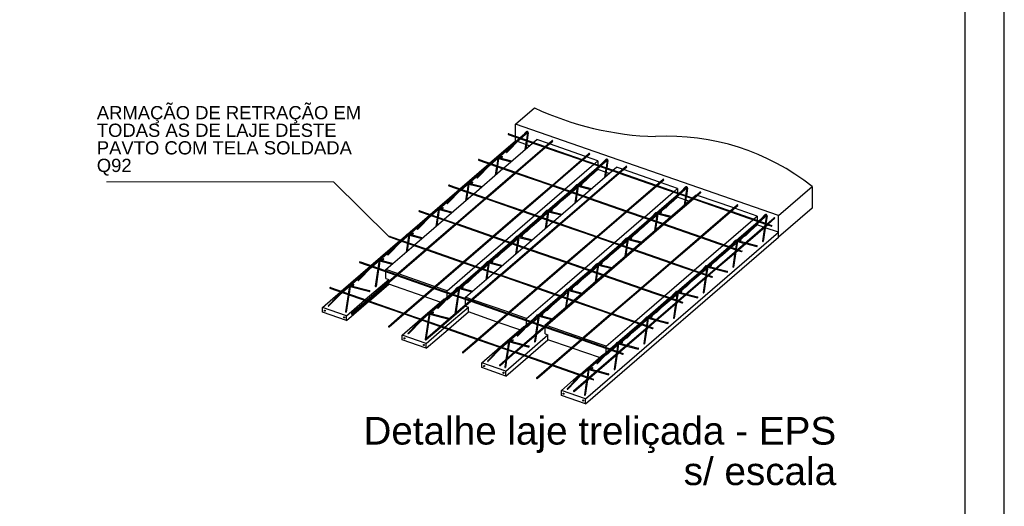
# Model space of a CAD drawing. Header units: millimetres. Extents: x 0 to 84.1, y 0 to 59.4.
# Tile 7 of 8: x 59 to 84.1, y 31.9 to 44.3. Entities that reach past the tile are written whole.
import ezdxf

# ---------------------------------------------------------------- set-up
doc = ezdxf.new("R2010")
doc.units = ezdxf.units.MM
doc.header["$MEASUREMENT"] = 0
doc.linetypes.add('NULL', pattern=[0])
doc.layers.add('CONTRAVENTAMENTOS', color=4, linetype='Continuous', lineweight=9)
doc.layers.add('DT-Título', color=3, linetype='Continuous', lineweight=20)
for name, color, linetype in [('Malha POP', 251, 'Continuous'), ('SEDUC_MARF', 1, 'Continuous'), ('SEDUC_MARGG', 7, 'Continuous'), ('Treliça', 251, 'Continuous'), ('Vinco sapata', 253, 'Continuous')]:
    doc.layers.add(name, color=color, linetype=linetype)
doc.layers.add('Vinco ConcUsi', color=7, linetype='Continuous', true_color=0x8c8c8c)
doc.styles.add('Arial', font='txt')

msp = doc.modelspace()

# ---------------------------------------------------------------- linework, layer by layer
at = {"layer": 'CONTRAVENTAMENTOS'}
for p, q in [((66.984, 40.152), (61.2, 40.152)), ((68.41, 38.749), (66.984, 40.152))]:
    msp.add_line(p, q, dxfattribs=at)
at = {"layer": 'Malha POP'}
for p, q in [((71.442, 41.354), (72.366, 41.033)), ((71.459, 41.369), (72.384, 41.048)), ((72.085, 41.152), (72.174, 41.229)), ((72.473, 41.125), (72.174, 41.229)), ((72.384, 41.048), (72.555, 41.196)), ((71.328, 40.499), (72.067, 41.137)), ((71.626, 40.395), (72.366, 41.033)), ((71.649, 40.387), (72.389, 41.025)), ((72.389, 41.025), (73.311, 40.705)), ((72.407, 41.04), (72.579, 41.188)), ((72.407, 41.04), (73.328, 40.72)), ((73.417, 40.796), (72.496, 41.117)), ((70.684, 40.701), (71.608, 40.38)), ((70.702, 40.717), (71.626, 40.395)), ((72.57, 40.067), (73.311, 40.705)), ((72.593, 40.059), (73.334, 40.696)), ((73.328, 40.72), (73.5, 40.868)), ((73.334, 40.696), (74.255, 40.376)), ((73.351, 40.712), (73.523, 40.86)), ((73.351, 40.712), (74.273, 40.391)), ((73.733, 40.687), (73.44, 40.788)), ((70.57, 39.846), (71.31, 40.484)), ((72.886, 39.957), (73.626, 40.595)), ((73.56, 40.313), (73.733, 40.462)), ((73.644, 40.61), (73.733, 40.687)), ((73.733, 40.687), (73.733, 40.579)), ((73.733, 40.558), (73.733, 40.529)), ((73.733, 40.489), (73.733, 40.462)), ((74.116, 40.446), (74.205, 40.523)), ((74.362, 40.468), (74.205, 40.523)), ((74.273, 40.391), (74.445, 40.539)), ((74.296, 40.383), (74.468, 40.531)), ((75.306, 40.14), (74.385, 40.46)), ((70.868, 39.743), (71.608, 40.38)), ((70.891, 39.735), (71.631, 40.372)), ((71.631, 40.372), (72.553, 40.052)), ((71.649, 40.387), (72.57, 40.067)), ((73.303, 40.091), (73.429, 40.2)), ((73.358, 39.793), (74.098, 40.431)), ((73.515, 39.739), (74.255, 40.376)), ((73.538, 39.731), (74.278, 40.368)), ((74.278, 40.368), (75.2, 40.048)), ((74.296, 40.383), (75.217, 40.063)), ((75.217, 40.063), (75.389, 40.211)), ((75.24, 40.055), (75.412, 40.203)), ((69.927, 40.048), (70.85, 39.727)), ((69.944, 40.064), (70.868, 39.743)), ((71.812, 39.414), (72.553, 40.052)), ((71.835, 39.406), (72.576, 40.044)), ((72.129, 39.304), (72.869, 39.942)), ((72.576, 40.044), (73.497, 39.723)), ((72.593, 40.059), (73.515, 39.739)), ((73.072, 39.893), (73.204, 40.006)), ((73.227, 40.026), (73.239, 40.036)), ((73.261, 40.056), (73.267, 40.061)), ((74.459, 39.41), (75.2, 40.048)), ((74.483, 39.402), (75.223, 40.04)), ((75.223, 40.04), (76.144, 39.72)), ((75.24, 40.055), (76.162, 39.735)), ((75.764, 39.981), (75.329, 40.132)), ((75.675, 39.904), (75.764, 39.981)), ((75.764, 39.981), (75.764, 39.873)), ((69.813, 39.193), (70.552, 39.831)), ((70.11, 39.09), (70.85, 39.727)), ((70.133, 39.082), (70.873, 39.719)), ((70.873, 39.719), (71.795, 39.399)), ((70.891, 39.735), (71.812, 39.414)), ((72.601, 39.14), (73.341, 39.778)), ((72.757, 39.086), (73.497, 39.723)), ((72.78, 39.078), (73.52, 39.715)), ((72.802, 39.66), (73.055, 39.877)), ((73.52, 39.715), (74.442, 39.395)), ((73.538, 39.731), (74.459, 39.41)), ((74.917, 39.251), (75.657, 39.889)), ((75.389, 39.087), (76.129, 39.725)), ((75.404, 39.082), (76.144, 39.72)), ((75.427, 39.074), (76.167, 39.711)), ((75.591, 39.607), (75.764, 39.756)), ((75.764, 39.852), (75.764, 39.823)), ((75.764, 39.784), (75.764, 39.756)), ((76.147, 39.74), (76.236, 39.817)), ((76.162, 39.735), (76.334, 39.883)), ((76.167, 39.711), (77.089, 39.391)), ((76.185, 39.727), (76.357, 39.875)), ((76.185, 39.727), (77.107, 39.406)), ((76.251, 39.811), (76.236, 39.817)), ((77.196, 39.483), (76.274, 39.803)), ((72.545, 39.439), (72.672, 39.547)), ((75.334, 39.386), (75.46, 39.494)), ((77.107, 39.406), (77.278, 39.554)), ((77.13, 39.398), (77.301, 39.546)), ((77.794, 39.275), (77.219, 39.475)), ((69.169, 39.396), (70.092, 39.075)), ((69.187, 39.411), (70.11, 39.09)), ((71.055, 38.762), (71.795, 39.399)), ((71.078, 38.754), (71.818, 39.391)), ((71.371, 38.652), (72.111, 39.289)), ((71.818, 39.391), (72.739, 39.071)), ((71.835, 39.406), (72.757, 39.086)), ((72.045, 39.007), (72.297, 39.224)), ((72.315, 39.24), (72.447, 39.354)), ((72.47, 39.373), (72.482, 39.384)), ((72.504, 39.403), (72.51, 39.408)), ((73.702, 38.758), (74.442, 39.395)), ((73.725, 38.75), (74.465, 39.387)), ((74.16, 38.599), (74.899, 39.236)), ((74.465, 39.387), (75.386, 39.067)), ((74.483, 39.402), (75.404, 39.082)), ((75.103, 39.187), (75.235, 39.301)), ((75.258, 39.32), (75.27, 39.331)), ((75.292, 39.35), (75.298, 39.355)), ((76.349, 38.754), (77.089, 39.391)), ((76.372, 38.746), (77.112, 39.383)), ((77.112, 39.383), (78.033, 39.063)), ((77.13, 39.398), (78.051, 39.078)), ((77.705, 39.198), (77.794, 39.275)), ((77.794, 39.275), (77.794, 39.167)), ((78.051, 39.078), (78.223, 39.226)), ((78.074, 39.07), (78.246, 39.218)), ((69.055, 38.54), (69.795, 39.178)), ((69.352, 38.437), (70.092, 39.075)), ((69.375, 38.429), (70.115, 39.067)), ((70.115, 39.067), (71.037, 38.746)), ((70.133, 39.082), (71.055, 38.762)), ((71.844, 38.487), (72.583, 39.125)), ((71.999, 38.433), (72.739, 39.071)), ((72.022, 38.425), (72.762, 39.063)), ((72.762, 39.063), (73.684, 38.742)), ((72.78, 39.078), (73.702, 38.758)), ((74.632, 38.434), (75.372, 39.072)), ((74.646, 38.429), (75.386, 39.067)), ((74.669, 38.421), (75.409, 39.059)), ((74.833, 38.954), (75.085, 39.171)), ((75.409, 39.059), (76.331, 38.738)), ((75.427, 39.074), (76.349, 38.754)), ((76.948, 38.545), (77.688, 39.183)), ((77.293, 38.425), (78.033, 39.063)), ((77.316, 38.417), (78.056, 39.055)), ((77.622, 38.901), (77.794, 39.05)), ((77.794, 39.146), (77.794, 39.117)), ((77.794, 39.078), (77.794, 39.05)), ((78.056, 39.055), (78.148, 39.023)), ((78.074, 39.07), (78.166, 39.038)), ((68.412, 38.743), (68.696, 38.644)), ((68.429, 38.758), (69.352, 38.437)), ((70.297, 38.109), (71.037, 38.746)), ((70.32, 38.101), (71.06, 38.738)), ((71.06, 38.738), (71.981, 38.418)), ((71.078, 38.754), (71.999, 38.433)), ((71.557, 38.587), (71.689, 38.701)), ((71.712, 38.721), (71.724, 38.731)), ((71.746, 38.75), (71.752, 38.755)), ((71.788, 38.786), (71.914, 38.894)), ((72.944, 38.105), (73.684, 38.742)), ((72.967, 38.097), (73.707, 38.734)), ((73.707, 38.734), (74.628, 38.414)), ((73.725, 38.75), (74.646, 38.429)), ((74.535, 38.697), (74.54, 38.702)), ((74.576, 38.733), (74.702, 38.841)), ((75.591, 38.101), (76.331, 38.738)), ((75.614, 38.093), (76.354, 38.73)), ((76.354, 38.73), (77.275, 38.41)), ((76.372, 38.746), (77.293, 38.425)), ((77.365, 38.68), (77.491, 38.788)), ((68.326, 37.912), (69.038, 38.525)), ((68.721, 38.635), (69.334, 38.422)), ((70.614, 37.999), (71.354, 38.636)), ((71.086, 37.835), (71.826, 38.472)), ((71.287, 38.354), (71.54, 38.572)), ((73.402, 37.946), (74.142, 38.583)), ((74.076, 38.301), (74.328, 38.519)), ((74.346, 38.534), (74.478, 38.648)), ((74.501, 38.667), (74.512, 38.678)), ((76.19, 37.893), (76.93, 38.53)), ((76.864, 38.248), (77.116, 38.466)), ((77.134, 38.481), (77.266, 38.595)), ((77.289, 38.614), (77.301, 38.625)), ((77.323, 38.644), (77.329, 38.649)), ((68.594, 37.785), (69.334, 38.422)), ((68.617, 37.777), (69.357, 38.414)), ((69.357, 38.414), (70.279, 38.094)), ((69.375, 38.429), (70.297, 38.109)), ((71.03, 38.133), (71.157, 38.242)), ((71.241, 37.781), (71.981, 38.418)), ((71.264, 37.773), (72.004, 38.41)), ((72.004, 38.41), (72.926, 38.09)), ((72.022, 38.425), (72.944, 38.105)), ((73.819, 38.08), (73.945, 38.188)), ((73.874, 37.781), (74.614, 38.419)), ((73.888, 37.777), (74.628, 38.414)), ((73.911, 37.769), (74.651, 38.406)), ((74.651, 38.406), (75.573, 38.086)), ((74.669, 38.421), (75.591, 38.101)), ((76.535, 37.773), (77.275, 38.41)), ((76.558, 37.765), (77.298, 38.402)), ((77.298, 38.402), (77.391, 38.37)), ((77.316, 38.417), (77.408, 38.385)), ((67.654, 38.09), (68.576, 37.769)), ((67.672, 38.105), (68.594, 37.785)), ((69.539, 37.456), (70.279, 38.094)), ((69.562, 37.448), (70.302, 38.086)), ((69.884, 37.37), (70.596, 37.983)), ((70.302, 38.086), (71.223, 37.765)), ((70.32, 38.101), (71.241, 37.781)), ((70.8, 37.934), (70.932, 38.048)), ((70.955, 38.068), (70.967, 38.078)), ((70.989, 38.097), (70.995, 38.102)), ((72.186, 37.452), (72.926, 38.09)), ((72.209, 37.444), (72.949, 38.082)), ((72.645, 37.293), (73.384, 37.93)), ((72.949, 38.082), (73.87, 37.761)), ((72.967, 38.097), (73.888, 37.777)), ((73.588, 37.881), (73.72, 37.995)), ((73.743, 38.015), (73.755, 38.025)), ((73.777, 38.044), (73.783, 38.049)), ((74.833, 37.448), (75.573, 38.086)), ((74.856, 37.44), (75.596, 38.078)), ((75.596, 38.078), (76.518, 37.757)), ((75.614, 38.093), (76.535, 37.773)), ((76.376, 37.828), (76.508, 37.942)), ((76.531, 37.962), (76.543, 37.972)), ((76.566, 37.991), (76.571, 37.996)), ((76.607, 38.027), (76.733, 38.135)), ((67.836, 37.132), (68.576, 37.769)), ((67.859, 37.124), (68.599, 37.761)), ((68.326, 37.878), (68.326, 37.912)), ((68.622, 37.809), (68.326, 37.912)), ((68.326, 37.687), (68.326, 37.856)), ((68.326, 37.687), (68.397, 37.662)), ((68.599, 37.761), (69.521, 37.441)), ((68.617, 37.777), (69.539, 37.456)), ((69.567, 37.48), (68.645, 37.801)), ((70.357, 37.206), (71.068, 37.819)), ((70.483, 37.128), (71.223, 37.765)), ((70.506, 37.12), (71.246, 37.757)), ((70.53, 37.702), (70.782, 37.919)), ((71.246, 37.757), (72.168, 37.437)), ((71.264, 37.773), (72.186, 37.452)), ((73.117, 37.129), (73.857, 37.766)), ((73.13, 37.124), (73.87, 37.761)), ((73.153, 37.116), (73.894, 37.753)), ((73.318, 37.648), (73.57, 37.866)), ((73.894, 37.753), (74.815, 37.433)), ((73.911, 37.769), (74.833, 37.448)), ((75.433, 37.24), (76.173, 37.877)), ((75.777, 37.12), (76.518, 37.757)), ((75.8, 37.112), (76.541, 37.749)), ((76.107, 37.595), (76.359, 37.813)), ((76.541, 37.749), (76.633, 37.717)), ((76.558, 37.765), (76.651, 37.733)), ((66.897, 37.437), (67.818, 37.117)), ((66.914, 37.452), (67.836, 37.132)), ((68.397, 37.615), (68.397, 37.662)), ((68.397, 37.537), (68.397, 37.587)), ((69.277, 37.231), (68.397, 37.537)), ((68.781, 36.804), (69.521, 37.441)), ((68.804, 36.796), (69.544, 37.433)), ((69.544, 37.433), (70.466, 37.113)), ((69.562, 37.448), (70.483, 37.128)), ((69.884, 37.37), (69.59, 37.472)), ((70.231, 37.444), (70.237, 37.449)), ((70.273, 37.48), (70.399, 37.589)), ((71.428, 36.8), (72.168, 37.437)), ((71.451, 36.792), (72.191, 37.429)), ((72.191, 37.429), (73.113, 37.109)), ((72.209, 37.444), (73.13, 37.124)), ((73.061, 37.427), (73.187, 37.536)), ((74.075, 36.796), (74.815, 37.433)), ((74.856, 37.44), (75.777, 37.12)), ((75.85, 37.374), (75.976, 37.483)), ((69.71, 37.081), (69.3, 37.223)), ((69.884, 37.336), (69.884, 37.37)), ((69.884, 37.212), (69.884, 37.315)), ((69.884, 37.145), (70.025, 37.266)), ((70.042, 37.281), (70.174, 37.395)), ((70.197, 37.415), (70.209, 37.425)), ((70.357, 37.172), (70.357, 37.206)), ((70.511, 37.152), (70.357, 37.206)), ((71.915, 36.664), (72.627, 37.278)), ((72.561, 36.996), (72.813, 37.213)), ((72.831, 37.228), (72.963, 37.342)), ((72.986, 37.362), (72.997, 37.372)), ((73.02, 37.391), (73.025, 37.396)), ((74.098, 36.788), (74.838, 37.425)), ((74.675, 36.587), (75.415, 37.224)), ((74.838, 37.425), (75.76, 37.105)), ((75.619, 37.175), (75.751, 37.289)), ((75.774, 37.309), (75.786, 37.319)), ((75.808, 37.338), (75.814, 37.343)), ((67.442, 36.793), (67.818, 37.117)), ((67.465, 36.785), (67.842, 37.109)), ((67.842, 37.109), (68.763, 36.788)), ((67.859, 37.124), (68.781, 36.804)), ((69.725, 36.475), (70.466, 37.113)), ((69.748, 36.467), (70.489, 37.105)), ((69.813, 37.17), (69.829, 37.164)), ((69.854, 37.156), (69.855, 37.155)), ((69.871, 37.15), (69.884, 37.145)), ((69.884, 37.145), (69.884, 37.163)), ((70.357, 37.019), (70.357, 37.151)), ((70.357, 36.981), (70.357, 36.991)), ((70.357, 36.981), (70.427, 36.956)), ((70.427, 36.831), (70.427, 36.956)), ((70.489, 37.105), (71.41, 36.784)), ((70.506, 37.12), (71.428, 36.8)), ((71.456, 36.824), (70.534, 37.144)), ((72.372, 36.471), (73.113, 37.109)), ((72.387, 36.5), (73.099, 37.113)), ((72.395, 36.463), (73.136, 37.101)), ((73.136, 37.101), (74.057, 36.78)), ((73.153, 37.116), (74.075, 36.796)), ((75.019, 36.467), (75.76, 37.105)), ((75.042, 36.459), (75.783, 37.097)), ((75.349, 36.943), (75.601, 37.16)), ((75.783, 37.097), (75.876, 37.064)), ((75.8, 37.112), (75.893, 37.08)), ((68.387, 36.464), (68.763, 36.788)), ((68.41, 36.456), (68.786, 36.78)), ((68.786, 36.78), (69.708, 36.46)), ((68.804, 36.796), (69.725, 36.475)), ((71.166, 36.574), (70.427, 36.831)), ((70.67, 36.147), (71.41, 36.784)), ((70.693, 36.139), (71.433, 36.776)), ((71.433, 36.776), (72.355, 36.456)), ((71.451, 36.792), (72.372, 36.471)), ((71.915, 36.664), (71.479, 36.816)), ((72.073, 36.575), (72.205, 36.689)), ((72.228, 36.709), (72.24, 36.719)), ((72.262, 36.738), (72.268, 36.743)), ((72.304, 36.774), (72.43, 36.883)), ((73.317, 36.143), (74.057, 36.78)), ((73.34, 36.135), (74.08, 36.772)), ((74.08, 36.772), (75.002, 36.452)), ((74.098, 36.788), (75.019, 36.467)), ((75.051, 36.685), (75.056, 36.69)), ((75.092, 36.721), (75.218, 36.83)), ((69.331, 36.136), (69.708, 36.46)), ((69.354, 36.128), (69.731, 36.452)), ((69.731, 36.452), (70.652, 36.132)), ((69.748, 36.467), (70.67, 36.147)), ((71.741, 36.375), (71.189, 36.566)), ((71.614, 35.819), (72.355, 36.456)), ((71.637, 35.811), (72.378, 36.448)), ((71.844, 36.464), (71.86, 36.458)), ((71.885, 36.45), (71.885, 36.449)), ((71.902, 36.444), (71.915, 36.439)), ((71.915, 36.63), (71.915, 36.664)), ((71.915, 36.506), (71.915, 36.609)), ((71.915, 36.439), (72.055, 36.56)), ((71.915, 36.439), (71.915, 36.457)), ((72.378, 36.448), (73.299, 36.128)), ((72.387, 36.484), (72.387, 36.5)), ((72.4, 36.495), (72.387, 36.5)), ((72.387, 36.275), (72.387, 36.445)), ((72.395, 36.463), (73.317, 36.143)), ((73.345, 36.167), (72.423, 36.487)), ((73.946, 35.958), (74.658, 36.572)), ((74.261, 35.815), (75.002, 36.452)), ((74.285, 35.807), (75.025, 36.444)), ((74.592, 36.29), (74.844, 36.507)), ((74.861, 36.522), (74.993, 36.636)), ((75.016, 36.656), (75.028, 36.666)), ((75.025, 36.444), (75.118, 36.412)), ((75.042, 36.459), (75.136, 36.427)), ((72.387, 36.275), (72.458, 36.25)), ((72.458, 36.125), (72.458, 36.25)), ((74.335, 36.068), (74.461, 36.177)), ((70.276, 35.808), (70.652, 36.132)), ((70.299, 35.8), (70.675, 36.124)), ((70.675, 36.124), (71.597, 35.803)), ((70.693, 36.139), (71.614, 35.819)), ((73.055, 35.918), (72.458, 36.125)), ((72.559, 35.49), (73.299, 36.128)), ((72.582, 35.482), (73.322, 36.12)), ((73.322, 36.12), (74.244, 35.799)), ((73.34, 36.135), (74.261, 35.815)), ((73.946, 35.958), (73.368, 36.159)), ((73.946, 35.924), (73.946, 35.958)), ((74.104, 35.869), (74.236, 35.983)), ((74.259, 36.003), (74.271, 36.013)), ((74.293, 36.032), (74.299, 36.037)), ((71.221, 35.479), (71.597, 35.803)), ((71.244, 35.471), (71.62, 35.795)), ((71.62, 35.795), (72.541, 35.475)), ((71.637, 35.811), (72.559, 35.49)), ((73.772, 35.669), (73.078, 35.91)), ((73.504, 35.162), (74.244, 35.799)), ((73.527, 35.154), (74.267, 35.791)), ((73.875, 35.758), (73.891, 35.752)), ((73.915, 35.744), (73.916, 35.744)), ((73.933, 35.738), (73.946, 35.733)), ((73.946, 35.8), (73.946, 35.903)), ((73.946, 35.733), (74.086, 35.854)), ((73.946, 35.733), (73.946, 35.751)), ((74.267, 35.791), (74.361, 35.759)), ((74.285, 35.807), (74.378, 35.774)), ((72.165, 35.151), (72.541, 35.475)), ((72.188, 35.143), (72.564, 35.467)), ((72.564, 35.467), (73.486, 35.147)), ((72.582, 35.482), (73.504, 35.162)), ((73.11, 34.823), (73.486, 35.147)), ((73.133, 34.815), (73.509, 35.139)), ((73.509, 35.139), (73.603, 35.106)), ((73.527, 35.154), (73.621, 35.121))]:
    msp.add_line(p, q, dxfattribs=at)
for centre, radius, start, end in [((71.452, 41.36), 0.0119, 50.7567, 210.7567), ((72.566, 41.188), 0.013, 0.8323, 140.8323), ((70.694, 40.707), 0.0119, 50.7567, 210.7567), ((73.51, 40.859), 0.013, 0.8323, 140.8323), ((74.455, 40.531), 0.013, 0.8323, 140.8323), ((75.399, 40.203), 0.013, 0.8323, 140.8323), ((69.937, 40.055), 0.0119, 50.7567, 210.7567), ((76.344, 39.874), 0.013, 0.8323, 140.8323), ((77.288, 39.546), 0.013, 0.8323, 140.8323), ((69.179, 39.402), 0.0119, 50.7567, 210.7567), ((78.233, 39.218), 0.013, 0.8323, 140.8323), ((78.157, 39.031), 0.0117, 220.7567, 40.7567), ((68.422, 38.749), 0.0119, 50.7567, 210.7567), ((77.399, 38.378), 0.0117, 220.7567, 40.7567), ((67.664, 38.096), 0.0119, 50.7567, 210.7567), ((76.642, 37.725), 0.0117, 220.7567, 40.7567), ((66.907, 37.443), 0.0119, 50.7567, 210.7567), ((75.884, 37.072), 0.0117, 220.7567, 40.7567), ((67.454, 36.789), 0.0122, 160.8323, 340.8323), ((68.398, 36.46), 0.0122, 160.8323, 340.8323), ((75.127, 36.419), 0.0117, 220.7567, 40.7567), ((69.343, 36.132), 0.0122, 160.8323, 340.8323), ((70.288, 35.804), 0.0122, 160.8323, 340.8323), ((74.369, 35.766), 0.0117, 220.7567, 40.7567), ((71.232, 35.475), 0.0122, 160.8323, 340.8323), ((72.177, 35.147), 0.0122, 160.8323, 340.8323), ((73.612, 35.114), 0.0117, 220.7567, 40.7567), ((73.121, 34.819), 0.0122, 160.8323, 340.8323)]:
    msp.add_arc(centre, radius, start, end, dxfattribs=at)
at = {"layer": 'SEDUC_MARF'}
msp.add_lwpolyline([(84.1, 59.4), (0, 59.4), (0, 0), (84.1, 0)], close=True, dxfattribs=at)
at = {"layer": 'SEDUC_MARGG'}
msp.add_lwpolyline([(2.5, 1), (83.1, 1), (83.1, 58.4), (2.5, 58.4)], close=True, dxfattribs=at)
at = {"layer": 'Treliça'}
for p, q in [((70.986, 40.618), (71.726, 41.255)), ((71.198, 40.77), (71.751, 41.247)), ((71.414, 40.901), (71.752, 41.246)), ((71.744, 41.271), (71.932, 41.433)), ((71.768, 41.262), (71.938, 41.408)), ((71.805, 41.323), (71.9, 41.421)), ((71.938, 41.412), (71.908, 41.213)), ((71.956, 41.398), (71.927, 41.207)), ((71.398, 40.907), (71.618, 41.132)), ((71.905, 41.193), (71.872, 40.968)), ((71.924, 41.186), (71.895, 40.988)), ((71.011, 40.609), (71.18, 40.755)), ((71.047, 40.67), (71.143, 40.768)), ((71.181, 40.76), (71.151, 40.56)), ((71.152, 40.778), (71.177, 40.782)), ((71.198, 40.745), (71.17, 40.554)), ((71.195, 40.771), (71.539, 40.681)), ((71.198, 40.745), (71.517, 40.662)), ((71.22, 40.789), (71.287, 40.8)), ((71.221, 40.764), (71.29, 40.775)), ((73.774, 40.565), (73.963, 40.727)), ((73.799, 40.556), (73.969, 40.702)), ((73.836, 40.617), (73.931, 40.715)), ((73.969, 40.706), (73.939, 40.507)), ((73.987, 40.692), (73.958, 40.501)), ((70.229, 39.965), (70.968, 40.602)), ((70.253, 39.956), (70.993, 40.594)), ((70.64, 40.254), (70.86, 40.479)), ((70.657, 40.249), (70.994, 40.594)), ((71.148, 40.54), (71.115, 40.315)), ((71.167, 40.533), (71.137, 40.335)), ((73.017, 39.912), (73.757, 40.549)), ((73.229, 40.064), (73.782, 40.541)), ((73.445, 40.196), (73.783, 40.54)), ((73.936, 40.487), (73.903, 40.262)), ((73.955, 40.48), (73.926, 40.282)), ((73.429, 40.201), (73.648, 40.426)), ((69.471, 39.312), (70.211, 39.95)), ((69.683, 39.464), (70.236, 39.941)), ((69.899, 39.596), (70.237, 39.941)), ((70.29, 40.018), (70.385, 40.115)), ((70.423, 40.107), (70.393, 39.908)), ((70.395, 40.125), (70.419, 40.129)), ((70.441, 40.092), (70.412, 39.901)), ((70.437, 40.118), (70.781, 40.028)), ((70.441, 40.092), (70.759, 40.009)), ((70.462, 40.136), (70.53, 40.147)), ((70.464, 40.111), (70.532, 40.122)), ((73.042, 39.903), (73.211, 40.049)), ((73.078, 39.965), (73.174, 40.062)), ((73.211, 40.054), (73.182, 39.855)), ((73.183, 40.072), (73.208, 40.076)), ((73.229, 40.039), (73.201, 39.848)), ((73.225, 40.065), (73.57, 39.975)), ((73.229, 40.039), (73.547, 39.956)), ((73.25, 40.083), (73.318, 40.094)), ((73.252, 40.058), (73.321, 40.069)), ((75.805, 39.859), (75.994, 40.021)), ((75.83, 39.85), (76, 39.996)), ((75.866, 39.911), (75.962, 40.009)), ((76, 40.001), (75.97, 39.801)), ((76.017, 39.986), (75.989, 39.795)), ((69.883, 39.602), (70.103, 39.826)), ((70.39, 39.887), (70.357, 39.662)), ((70.409, 39.881), (70.38, 39.682)), ((72.259, 39.259), (72.999, 39.897)), ((72.284, 39.25), (73.024, 39.888)), ((72.671, 39.548), (72.891, 39.773)), ((72.688, 39.543), (73.025, 39.888)), ((73.179, 39.834), (73.145, 39.609)), ((73.198, 39.828), (73.168, 39.629)), ((75.048, 39.206), (75.788, 39.843)), ((75.259, 39.358), (75.812, 39.835)), ((75.459, 39.495), (75.679, 39.72)), ((75.476, 39.49), (75.813, 39.835)), ((75.967, 39.781), (75.934, 39.556)), ((75.986, 39.774), (75.957, 39.576)), ((69.496, 39.303), (69.665, 39.449)), ((69.532, 39.365), (69.628, 39.463)), ((69.666, 39.454), (69.636, 39.255)), ((69.637, 39.473), (69.662, 39.476)), ((69.683, 39.439), (69.655, 39.248)), ((69.68, 39.465), (70.024, 39.375)), ((69.683, 39.439), (70.002, 39.356)), ((69.705, 39.483), (69.772, 39.494)), ((69.706, 39.458), (69.775, 39.469)), ((72.493, 39.43), (72.561, 39.441)), ((68.714, 38.659), (69.453, 39.297)), ((68.925, 38.812), (69.478, 39.288)), ((69.142, 38.943), (69.479, 39.288)), ((69.633, 39.234), (69.6, 39.01)), ((69.652, 39.228), (69.623, 39.029)), ((71.502, 38.606), (72.242, 39.244)), ((71.714, 38.759), (72.267, 39.235)), ((71.93, 38.89), (72.268, 39.235)), ((72.321, 39.312), (72.416, 39.409)), ((72.454, 39.401), (72.424, 39.202)), ((72.426, 39.419), (72.45, 39.423)), ((72.472, 39.386), (72.443, 39.195)), ((72.468, 39.412), (72.812, 39.322)), ((72.472, 39.386), (72.79, 39.303)), ((72.494, 39.405), (72.563, 39.416)), ((74.29, 38.553), (75.03, 39.191)), ((75.073, 39.197), (75.241, 39.343)), ((75.109, 39.259), (75.205, 39.356)), ((75.242, 39.348), (75.213, 39.149)), ((75.214, 39.366), (75.238, 39.37)), ((75.26, 39.333), (75.232, 39.142)), ((75.256, 39.359), (75.6, 39.269)), ((75.26, 39.333), (75.578, 39.25)), ((75.281, 39.377), (75.349, 39.388)), ((75.283, 39.352), (75.351, 39.363)), ((77.836, 39.153), (78.024, 39.315)), ((77.861, 39.144), (78.03, 39.29)), ((77.897, 39.206), (77.993, 39.303)), ((78.03, 39.295), (78.001, 39.096)), ((78.048, 39.28), (78.02, 39.089)), ((69.125, 38.949), (69.345, 39.173)), ((71.914, 38.896), (72.133, 39.12)), ((72.421, 39.181), (72.388, 38.957)), ((72.44, 39.175), (72.411, 38.976)), ((74.315, 38.544), (75.055, 39.182)), ((74.702, 38.843), (74.922, 39.067)), ((74.718, 38.837), (75.056, 39.182)), ((75.21, 39.128), (75.176, 38.903)), ((75.229, 39.122), (75.199, 38.923)), ((77.079, 38.5), (77.818, 39.138)), ((77.29, 38.652), (77.843, 39.129)), ((77.49, 38.79), (77.71, 39.014)), ((77.507, 38.784), (77.844, 39.129)), ((77.986, 38.994), (77.933, 38.636)), ((78.009, 39.014), (77.952, 38.629)), ((77.998, 39.075), (77.991, 39.026)), ((78.017, 39.069), (78.013, 39.046)), ((68.738, 38.651), (68.907, 38.796)), ((68.775, 38.712), (68.87, 38.81)), ((68.908, 38.801), (68.878, 38.602)), ((68.88, 38.82), (68.904, 38.824)), ((68.926, 38.786), (68.898, 38.595)), ((68.922, 38.812), (69.266, 38.722)), ((68.926, 38.786), (69.244, 38.703)), ((68.947, 38.83), (69.015, 38.841)), ((68.949, 38.806), (69.017, 38.816)), ((71.527, 38.598), (71.696, 38.743)), ((71.563, 38.659), (71.659, 38.757)), ((71.696, 38.748), (71.667, 38.549)), ((71.668, 38.767), (71.693, 38.771)), ((71.714, 38.733), (71.686, 38.542)), ((71.71, 38.759), (72.055, 38.669)), ((71.714, 38.733), (72.032, 38.65)), ((71.735, 38.777), (71.803, 38.788)), ((71.737, 38.752), (71.806, 38.763)), ((74.351, 38.606), (74.447, 38.704)), ((74.485, 38.695), (74.455, 38.496)), ((74.456, 38.714), (74.481, 38.717)), ((74.499, 38.706), (74.843, 38.616)), ((74.524, 38.724), (74.591, 38.735)), ((74.525, 38.699), (74.594, 38.71)), ((77.312, 38.671), (77.38, 38.682)), ((67.956, 38.006), (68.696, 38.644)), ((68.168, 38.159), (68.721, 38.635)), ((68.368, 38.296), (68.588, 38.521)), ((68.384, 38.29), (68.722, 38.635)), ((68.875, 38.582), (68.842, 38.357)), ((68.894, 38.575), (68.865, 38.377)), ((70.744, 37.953), (71.484, 38.591)), ((70.956, 38.106), (71.509, 38.582)), ((71.156, 38.243), (71.376, 38.467)), ((71.173, 38.237), (71.51, 38.582)), ((71.664, 38.528), (71.63, 38.304)), ((71.683, 38.522), (71.653, 38.323)), ((73.533, 37.9), (74.273, 38.538)), ((73.744, 38.053), (74.297, 38.529)), ((73.961, 38.184), (74.298, 38.529)), ((74.452, 38.475), (74.419, 38.251)), ((74.471, 38.469), (74.442, 38.27)), ((74.502, 38.68), (74.474, 38.489)), ((74.502, 38.68), (74.821, 38.597)), ((76.321, 37.847), (77.061, 38.485)), ((76.346, 37.839), (77.086, 38.476)), ((76.749, 38.131), (77.087, 38.476)), ((77.103, 38.491), (77.272, 38.637)), ((77.14, 38.553), (77.235, 38.65)), ((77.273, 38.642), (77.243, 38.443)), ((77.245, 38.66), (77.269, 38.664)), ((77.291, 38.627), (77.262, 38.436)), ((77.287, 38.653), (77.495, 38.599)), ((77.291, 38.627), (77.472, 38.58)), ((77.313, 38.646), (77.382, 38.657)), ((77.497, 38.573), (77.79, 38.497)), ((77.519, 38.592), (77.789, 38.522)), ((68.19, 38.178), (68.257, 38.188)), ((73.944, 38.19), (74.164, 38.414)), ((76.733, 38.137), (76.953, 38.361)), ((77.228, 38.342), (77.175, 37.983)), ((77.251, 38.362), (77.194, 37.976)), ((77.24, 38.422), (77.233, 38.374)), ((77.259, 38.416), (77.256, 38.393)), ((67.199, 37.354), (67.938, 37.991)), ((67.41, 37.506), (67.963, 37.982)), ((67.627, 37.637), (67.964, 37.982)), ((67.788, 37.831), (67.963, 37.982)), ((67.981, 37.998), (68.15, 38.143)), ((67.981, 37.998), (68.15, 38.143)), ((68.017, 38.059), (68.113, 38.157)), ((68.118, 37.929), (68.053, 37.489)), ((68.151, 38.148), (68.121, 37.949)), ((68.122, 38.167), (68.147, 38.171)), ((68.168, 38.134), (68.14, 37.942)), ((68.165, 38.16), (68.509, 38.07)), ((68.168, 38.134), (68.487, 38.05)), ((68.191, 38.153), (68.26, 38.164)), ((69.987, 37.3), (70.727, 37.938)), ((70.199, 37.453), (70.752, 37.929)), ((70.415, 37.584), (70.753, 37.929)), ((70.769, 37.945), (70.938, 38.09)), ((70.806, 38.006), (70.901, 38.104)), ((70.939, 38.095), (70.909, 37.896)), ((70.911, 38.114), (70.935, 38.118)), ((70.957, 38.081), (70.928, 37.889)), ((70.953, 38.107), (71.297, 38.016)), ((70.957, 38.081), (71.275, 37.997)), ((70.978, 38.124), (71.046, 38.135)), ((70.979, 38.1), (71.048, 38.11)), ((73.558, 37.892), (73.726, 38.037)), ((73.594, 37.953), (73.69, 38.051)), ((73.727, 38.042), (73.698, 37.843)), ((73.699, 38.061), (73.724, 38.065)), ((73.745, 38.027), (73.717, 37.836)), ((73.741, 38.053), (74.085, 37.963)), ((73.745, 38.027), (74.063, 37.944)), ((73.766, 38.071), (73.834, 38.082)), ((73.768, 38.047), (73.836, 38.057)), ((76.382, 37.9), (76.478, 37.998)), ((76.515, 37.989), (76.486, 37.79)), ((76.487, 38.008), (76.512, 38.012)), ((76.533, 37.974), (76.505, 37.783)), ((76.529, 38), (76.737, 37.946)), ((76.533, 37.974), (76.714, 37.927)), ((76.555, 38.018), (76.622, 38.029)), ((76.556, 37.993), (76.625, 38.004)), ((76.761, 37.94), (77.031, 37.869)), ((67.61, 37.643), (67.83, 37.868)), ((68.137, 37.922), (68.072, 37.483)), ((70.399, 37.59), (70.618, 37.815)), ((70.906, 37.876), (70.873, 37.651)), ((70.925, 37.869), (70.896, 37.671)), ((72.775, 37.247), (73.515, 37.885)), ((72.987, 37.4), (73.54, 37.876)), ((73.187, 37.537), (73.407, 37.762)), ((73.203, 37.531), (73.541, 37.876)), ((73.695, 37.823), (73.661, 37.598)), ((73.714, 37.816), (73.684, 37.618)), ((75.564, 37.194), (76.303, 37.832)), ((75.775, 37.347), (76.328, 37.823)), ((75.975, 37.484), (76.195, 37.709)), ((75.992, 37.478), (76.329, 37.823)), ((76.471, 37.69), (76.418, 37.33)), ((76.494, 37.709), (76.437, 37.323)), ((76.483, 37.769), (76.476, 37.721)), ((76.502, 37.763), (76.499, 37.741)), ((76.739, 37.921), (77.033, 37.844)), ((67.224, 37.345), (67.392, 37.49)), ((67.26, 37.406), (67.355, 37.504)), ((67.393, 37.495), (67.364, 37.296)), ((67.365, 37.514), (67.389, 37.518)), ((67.411, 37.481), (67.383, 37.29)), ((67.407, 37.507), (67.909, 37.376)), ((67.411, 37.481), (67.91, 37.35)), ((67.432, 37.525), (67.5, 37.536)), ((67.434, 37.5), (67.502, 37.511)), ((70.012, 37.292), (70.181, 37.437)), ((70.012, 37.292), (70.181, 37.437)), ((70.048, 37.353), (70.144, 37.451)), ((70.181, 37.442), (70.152, 37.243)), ((70.153, 37.461), (70.178, 37.465)), ((70.199, 37.428), (70.171, 37.237)), ((70.195, 37.454), (70.54, 37.364)), ((70.199, 37.428), (70.517, 37.344)), ((70.22, 37.472), (70.288, 37.482)), ((70.222, 37.447), (70.291, 37.458)), ((73.009, 37.419), (73.076, 37.429)), ((66.853, 36.99), (67.073, 37.215)), ((66.869, 36.984), (67.207, 37.329)), ((67.014, 37.195), (67.181, 37.338)), ((67.03, 37.178), (67.206, 37.33)), ((67.36, 37.276), (67.295, 36.836)), ((67.38, 37.269), (67.314, 36.83)), ((69.23, 36.648), (69.969, 37.285)), ((69.441, 36.8), (69.994, 37.277)), ((69.658, 36.931), (69.995, 37.276)), ((69.819, 37.125), (69.994, 37.277)), ((70.149, 37.223), (70.084, 36.783)), ((70.168, 37.216), (70.107, 36.804)), ((72.018, 36.595), (72.758, 37.232)), ((72.229, 36.747), (72.782, 37.223)), ((72.446, 36.878), (72.783, 37.223)), ((72.8, 37.239), (72.969, 37.384)), ((72.836, 37.3), (72.932, 37.398)), ((72.97, 37.389), (72.94, 37.19)), ((72.941, 37.408), (72.966, 37.412)), ((72.988, 37.375), (72.959, 37.183)), ((72.984, 37.401), (73.328, 37.311)), ((72.988, 37.375), (73.306, 37.291)), ((73.01, 37.394), (73.079, 37.405)), ((74.806, 36.541), (75.546, 37.179)), ((75.588, 37.186), (75.757, 37.331)), ((75.625, 37.247), (75.72, 37.345)), ((75.758, 37.336), (75.728, 37.137)), ((75.73, 37.355), (75.754, 37.359)), ((75.776, 37.322), (75.747, 37.13)), ((75.772, 37.348), (75.979, 37.293)), ((75.776, 37.322), (75.956, 37.274)), ((75.797, 37.366), (75.865, 37.376)), ((75.798, 37.341), (75.867, 37.352)), ((75.981, 37.268), (76.275, 37.191)), ((76.004, 37.287), (76.274, 37.216)), ((69.641, 36.937), (69.861, 37.162)), ((72.429, 36.884), (72.649, 37.109)), ((72.937, 37.17), (72.904, 36.945)), ((72.956, 37.163), (72.927, 36.965)), ((75.018, 36.694), (75.571, 37.17)), ((75.218, 36.831), (75.438, 37.056)), ((75.234, 36.825), (75.572, 37.17)), ((75.714, 37.037), (75.66, 36.677)), ((75.737, 37.057), (75.679, 36.671)), ((75.725, 37.117), (75.718, 37.069)), ((75.744, 37.11), (75.741, 37.089)), ((69.254, 36.639), (69.423, 36.785)), ((69.291, 36.7), (69.386, 36.798)), ((69.424, 36.789), (69.394, 36.59)), ((69.396, 36.808), (69.42, 36.812)), ((69.442, 36.775), (69.413, 36.584)), ((69.438, 36.801), (69.94, 36.67)), ((69.442, 36.775), (69.926, 36.648)), ((69.463, 36.819), (69.531, 36.83)), ((69.464, 36.794), (69.533, 36.805)), ((72.043, 36.586), (72.211, 36.731)), ((72.043, 36.586), (72.211, 36.731)), ((72.079, 36.647), (72.175, 36.745)), ((72.212, 36.736), (72.183, 36.537)), ((72.184, 36.755), (72.209, 36.759)), ((72.23, 36.722), (72.202, 36.531)), ((72.226, 36.748), (72.57, 36.658)), ((72.23, 36.722), (72.548, 36.639)), ((72.251, 36.766), (72.319, 36.777)), ((72.253, 36.741), (72.321, 36.752)), ((74.831, 36.533), (75, 36.678)), ((74.867, 36.594), (74.963, 36.692)), ((75, 36.683), (74.971, 36.484)), ((74.972, 36.702), (74.997, 36.706)), ((75.015, 36.695), (75.221, 36.641)), ((75.04, 36.713), (75.107, 36.723)), ((75.041, 36.688), (75.11, 36.699)), ((68.884, 36.284), (69.103, 36.509)), ((68.9, 36.278), (69.238, 36.623)), ((69.045, 36.489), (69.212, 36.632)), ((69.061, 36.472), (69.237, 36.624)), ((69.391, 36.57), (69.326, 36.13)), ((69.41, 36.563), (69.345, 36.124)), ((71.26, 35.942), (72, 36.579)), ((71.472, 36.094), (72.025, 36.571)), ((71.672, 36.231), (71.892, 36.456)), ((71.688, 36.225), (72.026, 36.57)), ((71.849, 36.419), (72.025, 36.571)), ((72.18, 36.517), (72.144, 36.274)), ((72.199, 36.51), (72.166, 36.294)), ((74.049, 35.889), (74.788, 36.526)), ((74.26, 36.041), (74.813, 36.518)), ((74.477, 36.172), (74.814, 36.517)), ((74.968, 36.464), (74.961, 36.417)), ((74.987, 36.457), (74.984, 36.437)), ((75.018, 36.669), (74.99, 36.478)), ((75.018, 36.669), (75.199, 36.622)), ((75.223, 36.615), (75.518, 36.538)), ((75.246, 36.634), (75.516, 36.563)), ((72.139, 36.242), (72.114, 36.077)), ((72.162, 36.262), (72.133, 36.071)), ((74.46, 36.178), (74.68, 36.403)), ((74.956, 36.385), (74.903, 36.024)), ((74.979, 36.405), (74.922, 36.018)), ((71.076, 35.783), (71.243, 35.926)), ((71.285, 35.933), (71.454, 36.079)), ((71.321, 35.994), (71.417, 36.092)), ((71.455, 36.083), (71.425, 35.884)), ((71.426, 36.102), (71.451, 36.106)), ((71.473, 36.069), (71.444, 35.878)), ((71.469, 36.095), (71.827, 36.001)), ((71.473, 36.069), (71.804, 35.982)), ((71.494, 36.113), (71.561, 36.124)), ((71.495, 36.088), (71.564, 36.099)), ((71.829, 35.976), (71.972, 35.938)), ((71.851, 35.995), (71.97, 35.964)), ((74.073, 35.88), (74.242, 36.026)), ((74.073, 35.88), (74.242, 36.026)), ((74.11, 35.941), (74.205, 36.039)), ((74.243, 36.03), (74.213, 35.831)), ((74.215, 36.049), (74.239, 36.053)), ((74.261, 36.016), (74.232, 35.825)), ((74.257, 36.042), (74.463, 35.988)), ((74.261, 36.016), (74.441, 35.969)), ((74.282, 36.06), (74.35, 36.071)), ((74.283, 36.035), (74.352, 36.046)), ((74.465, 35.962), (74.76, 35.885)), ((74.488, 35.982), (74.759, 35.911)), ((70.914, 35.578), (71.135, 35.804)), ((70.931, 35.573), (71.268, 35.917)), ((71.092, 35.767), (71.267, 35.918)), ((71.422, 35.864), (71.386, 35.622)), ((71.441, 35.857), (71.409, 35.642)), ((73.291, 35.236), (74.031, 35.873)), ((73.503, 35.388), (74.056, 35.865)), ((73.703, 35.525), (73.923, 35.75)), ((73.719, 35.52), (74.057, 35.864)), ((73.88, 35.714), (74.056, 35.865)), ((74.199, 35.733), (74.145, 35.371)), ((74.222, 35.753), (74.164, 35.365)), ((74.21, 35.811), (74.204, 35.765)), ((74.229, 35.804), (74.226, 35.784)), ((71.381, 35.59), (71.357, 35.425)), ((71.404, 35.61), (71.376, 35.418)), ((73.525, 35.407), (73.592, 35.418)), ((72.962, 34.867), (73.299, 35.212)), ((73.107, 35.077), (73.273, 35.22)), ((73.123, 35.061), (73.298, 35.212)), ((73.316, 35.227), (73.485, 35.373)), ((73.352, 35.288), (73.448, 35.386)), ((73.486, 35.378), (73.456, 35.178)), ((73.457, 35.396), (73.482, 35.4)), ((73.503, 35.363), (73.475, 35.172)), ((73.5, 35.389), (73.705, 35.335)), ((73.503, 35.363), (73.683, 35.316)), ((73.526, 35.382), (73.595, 35.393)), ((73.707, 35.31), (74.003, 35.232)), ((73.73, 35.329), (74.001, 35.258)), ((72.945, 34.872), (73.165, 35.097)), ((73.441, 35.081), (73.388, 34.719)), ((73.464, 35.1), (73.407, 34.712)), ((73.453, 35.158), (73.446, 35.112)), ((73.472, 35.151), (73.469, 35.132))]:
    msp.add_line(p, q, dxfattribs=at)
for centre, radius, start, end in [((71.925, 41.403), 0.0309, 351.0417, 143.5092), ((71.284, 40.787), 0.0134, 297.1468, 74.4829), ((71.408, 40.91), 0.0108, 196.1063, 305.5583), ((73.956, 40.697), 0.0309, 351.0417, 143.5092), ((70.651, 40.257), 0.0108, 196.1063, 305.5583), ((73.439, 40.204), 0.0108, 196.1063, 305.5583), ((70.526, 40.134), 0.0134, 297.1468, 74.4829), ((73.314, 40.081), 0.0134, 297.1468, 74.4829), ((75.987, 39.991), 0.0309, 351.0417, 143.5092), ((69.769, 39.481), 0.0134, 297.1468, 74.4829), ((69.893, 39.605), 0.0108, 196.1063, 305.5583), ((72.557, 39.428), 0.0134, 297.1468, 74.4829), ((72.681, 39.551), 0.0108, 196.1063, 305.5583), ((75.47, 39.498), 0.0108, 196.1063, 305.5583), ((75.345, 39.375), 0.0134, 297.1468, 74.4829), ((78.018, 39.285), 0.0309, 351.0417, 143.5092), ((69.136, 38.952), 0.0108, 196.1063, 305.5583), ((69.011, 38.828), 0.0134, 297.1468, 74.4829), ((71.8, 38.775), 0.0134, 297.1468, 74.4829), ((71.924, 38.899), 0.0108, 196.1063, 305.5583), ((74.588, 38.722), 0.0134, 297.1468, 74.4829), ((74.712, 38.846), 0.0108, 196.1063, 305.5583), ((77.376, 38.669), 0.0134, 297.1468, 74.4829), ((77.5, 38.792), 0.0108, 196.1063, 305.5583), ((77.785, 38.509), 0.0134, 291.4754, 74.4829), ((77.945, 38.641), 0.0133, 201.6544, 300.0102), ((68.254, 38.175), 0.0134, 297.1468, 74.4829), ((68.378, 38.299), 0.0108, 196.1063, 305.5583), ((71.166, 38.246), 0.0108, 196.1063, 305.5583), ((73.955, 38.193), 0.0108, 196.1063, 305.5583), ((71.042, 38.122), 0.0134, 297.1468, 74.4829), ((73.83, 38.069), 0.0134, 297.1468, 74.4829), ((76.619, 38.016), 0.0134, 297.1468, 74.4829), ((76.743, 38.14), 0.0108, 196.1063, 305.5583), ((77.187, 37.988), 0.0133, 201.6544, 300.0102), ((77.028, 37.856), 0.0134, 291.4754, 74.4829), ((67.496, 37.523), 0.0134, 297.1468, 74.4829), ((67.621, 37.646), 0.0108, 196.1063, 305.5583), ((68.065, 37.494), 0.0133, 201.6544, 300.0102), ((70.285, 37.47), 0.0134, 297.1468, 74.4829), ((70.409, 37.593), 0.0108, 196.1063, 305.5583), ((73.073, 37.416), 0.0134, 297.1468, 74.4829), ((73.197, 37.54), 0.0108, 196.1063, 305.5583), ((75.986, 37.487), 0.0108, 196.1063, 305.5583), ((67.021, 37.185), 0.0119, 114.5398, 329.388), ((67.905, 37.363), 0.0134, 291.4754, 74.4829), ((75.861, 37.363), 0.0134, 297.1468, 74.4829), ((76.27, 37.203), 0.0134, 291.4754, 74.4829), ((76.43, 37.335), 0.0133, 201.6544, 300.0102), ((66.863, 36.993), 0.0108, 196.1063, 305.5583), ((69.651, 36.94), 0.0108, 196.1063, 305.5583), ((67.308, 36.841), 0.0133, 201.6544, 300.0102), ((69.527, 36.817), 0.0134, 297.1468, 74.4829), ((72.315, 36.764), 0.0134, 297.1468, 74.4829), ((72.44, 36.887), 0.0108, 196.1063, 305.5583), ((75.104, 36.711), 0.0134, 297.1468, 74.4829), ((75.228, 36.834), 0.0108, 196.1063, 305.5583), ((75.672, 36.682), 0.0133, 201.6544, 300.0102), ((69.052, 36.479), 0.0116, 124.7174, 324.4287), ((69.936, 36.657), 0.0134, 40.695, 74.4829), ((75.513, 36.551), 0.0134, 291.4754, 74.4829), ((68.894, 36.287), 0.0108, 196.1063, 305.5583), ((71.682, 36.234), 0.0108, 196.1063, 305.5583), ((74.471, 36.181), 0.0108, 196.1063, 305.5583), ((69.338, 36.135), 0.0133, 201.6544, 300.0102), ((71.558, 36.111), 0.0134, 297.1468, 74.4829), ((71.967, 35.951), 0.0134, 291.4754, 74.4829), ((72.127, 36.082), 0.0133, 201.6544, 300.0102), ((74.346, 36.058), 0.0134, 297.1468, 74.4829), ((74.915, 36.029), 0.0133, 201.6544, 300.0102), ((71.083, 35.773), 0.0119, 119.4562, 332.9078), ((74.755, 35.898), 0.0134, 291.4754, 74.4829), ((70.925, 35.581), 0.0108, 196.1063, 305.5583), ((71.369, 35.429), 0.0133, 201.6544, 300.0102), ((73.589, 35.405), 0.0134, 297.1468, 74.4829), ((73.713, 35.528), 0.0108, 196.1063, 305.5583), ((73.998, 35.245), 0.0134, 291.4754, 74.4829), ((74.157, 35.376), 0.0133, 201.6544, 300.0102), ((73.113, 35.067), 0.0116, 124.7174, 324.4287), ((72.956, 34.875), 0.0108, 196.1063, 305.5583), ((73.4, 34.724), 0.0133, 201.6544, 300.0102)]:
    msp.add_arc(centre, radius, start, end, dxfattribs=at)
for centre, start_param, end_param in [((71.153, 40.766), 0.05003, 1.370856), ((71.191, 40.76), 5.870733, 7.853981), ((70.395, 40.113), 0.05003, 1.370856), ((70.433, 40.107), 5.870733, 7.853981), ((73.184, 40.06), 0.05003, 1.370856), ((73.221, 40.054), 5.870733, 7.853981), ((69.638, 39.46), 0.05003, 1.370856), ((69.676, 39.454), 5.870733, 7.853981), ((72.426, 39.407), 0.05003, 1.370856), ((72.464, 39.401), 5.870733, 7.853981), ((75.214, 39.354), 0.05003, 1.370856), ((75.252, 39.348), 5.870733, 7.853981), ((68.88, 38.807), 0.05003, 1.370856), ((68.918, 38.801), 5.870733, 7.853981), ((71.669, 38.754), 0.05003, 1.370856), ((71.706, 38.748), 5.870733, 7.853981), ((74.457, 38.701), 0.05003, 1.370856), ((74.495, 38.695), 5.870733, 7.853981), ((77.245, 38.648), 0.05003, 1.370856), ((77.245, 38.648), 0.05003, 1.370856), ((77.283, 38.642), 5.870733, 7.853981), ((68.123, 38.154), 0.05003, 1.370856), ((68.161, 38.148), 5.870733, 7.853981), ((70.911, 38.101), 0.05003, 1.370856), ((70.949, 38.095), 5.870733, 7.853981), ((73.699, 38.048), 0.05003, 1.370856), ((73.737, 38.042), 5.870733, 7.853981), ((76.488, 37.995), 0.05003, 1.370856), ((76.525, 37.989), 5.870733, 7.853981), ((67.365, 37.501), 0.05003, 1.370856), ((67.403, 37.495), 5.870733, 7.853981), ((70.154, 37.448), 0.05003, 1.370856), ((70.191, 37.442), 5.870733, 7.853981), ((72.942, 37.395), 0.05003, 1.370856), ((72.98, 37.389), 5.870733, 7.853981), ((75.73, 37.342), 0.05003, 1.370856), ((75.768, 37.336), 5.870733, 7.853981), ((69.396, 36.796), 0.05003, 1.370856), ((69.434, 36.789), 5.870733, 7.853981), ((72.184, 36.742), 0.05003, 1.370856), ((72.222, 36.736), 5.870733, 7.853981), ((74.973, 36.689), 0.05003, 1.370856), ((75.01, 36.683), 5.870733, 7.853981), ((71.427, 36.09), 0.05003, 1.370856), ((71.465, 36.083), 5.870733, 7.853981), ((74.215, 36.037), 0.05003, 1.370856), ((74.253, 36.03), 5.870733, 7.853981), ((73.458, 35.384), 0.05003, 1.370856), ((73.496, 35.378), 5.870733, 7.853981)]:
    msp.add_ellipse(centre, major_axis=(0, 0.0125), ratio=0.8, start_param=start_param, end_param=end_param, dxfattribs=at)
for centre in [(66.766, 36.866), (67.261, 36.694), (68.797, 36.16), (69.292, 35.988), (70.828, 35.454), (71.323, 35.282), (72.858, 34.748), (73.353, 34.576)]:
    msp.add_ellipse(centre, major_axis=(0, 0.015), ratio=0.833333, dxfattribs=at)
at = {"layer": 'Vinco ConcUsi'}
for p, q in [((71.631, 41.617), (72.112, 42.032)), ((71.631, 41.31), (71.631, 41.617)), ((78.337, 39.286), (71.631, 41.617)), ((71.631, 41.192), (71.631, 41.288)), ((78.337, 39.286), (79.197, 40.027)), ((79.197, 40.027), (79.197, 39.477)), ((79.197, 39.477), (78.337, 38.736)), ((78.337, 38.861), (78.337, 39.286))]:
    msp.add_line(p, q, dxfattribs=at)
for centre, radius, start, end in [((75.464, 49.283), 7.988, 245.1924, 268.1395), ((75.525, 35.403), 5.905, 51.5473, 93.1171)]:
    msp.add_arc(centre, radius, start, end, dxfattribs=at)
at = {"layer": 'Vinco sapata'}
for p, q in [((70.971, 40.623), (71.631, 41.192)), ((71.647, 41.187), (71.631, 41.192)), ((71.892, 41.102), (71.682, 41.175)), ((71.988, 41.068), (71.911, 41.095)), ((70.213, 39.97), (70.953, 40.608)), ((73.923, 40.396), (73.733, 40.462)), ((74.019, 40.362), (73.942, 40.389)), ((69.456, 39.317), (70.195, 39.955)), ((75.953, 39.69), (75.764, 39.756)), ((76.05, 39.656), (75.973, 39.683)), ((68.698, 38.665), (69.438, 39.302)), ((77.954, 38.994), (77.774, 39.057)), ((77.954, 38.994), (77.794, 39.05)), ((77.984, 38.984), (77.977, 38.986)), ((77.984, 38.984), (77.977, 38.986)), ((78.337, 38.861), (78.003, 38.977)), ((73.414, 34.618), (78.337, 38.861)), ((73.414, 34.493), (78.337, 38.736)), ((78.337, 38.736), (78.337, 38.861)), ((67.941, 38.012), (68.68, 38.649)), ((67.183, 37.359), (67.923, 37.996)), ((67.797, 37.145), (68.397, 37.662)), ((67.9, 37.11), (68.397, 37.537)), ((66.707, 36.949), (67.165, 37.344)), ((66.707, 36.824), (66.707, 36.949)), ((67.321, 36.735), (66.707, 36.949)), ((67.321, 36.735), (67.779, 37.13)), ((67.321, 36.61), (67.883, 37.094)), ((69.214, 36.653), (69.813, 37.17)), ((69.828, 36.44), (70.427, 36.956)), ((67.321, 36.61), (66.707, 36.824)), ((67.321, 36.61), (67.321, 36.735)), ((69.931, 36.404), (70.427, 36.831)), ((68.738, 36.243), (69.196, 36.638)), ((69.352, 36.03), (69.81, 36.424)), ((71.245, 35.947), (71.844, 36.464)), ((68.738, 36.118), (68.738, 36.243)), ((69.352, 36.03), (68.738, 36.243)), ((68.738, 36.118), (68.738, 36.243)), ((69.352, 35.905), (69.914, 36.388)), ((71.859, 35.734), (72.458, 36.25)), ((69.352, 35.905), (68.738, 36.118)), ((69.352, 35.905), (69.352, 36.03)), ((69.352, 35.905), (69.352, 36.03)), ((70.769, 35.537), (71.227, 35.932)), ((71.962, 35.698), (72.458, 36.125)), ((71.383, 35.324), (71.841, 35.718)), ((71.383, 35.199), (71.944, 35.682)), ((73.276, 35.241), (73.875, 35.758)), ((71.383, 35.324), (70.769, 35.537)), ((70.769, 35.412), (70.769, 35.537)), ((71.383, 35.199), (70.769, 35.412)), ((71.383, 35.199), (71.383, 35.324)), ((72.8, 34.831), (73.258, 35.226)), ((72.8, 34.706), (72.8, 34.831)), ((73.414, 34.618), (72.8, 34.831)), ((73.414, 34.493), (72.8, 34.706)), ((73.414, 34.493), (73.414, 34.618)), ((73.414, 34.493), (73.414, 34.618))]:
    msp.add_line(p, q, dxfattribs=at)

# ---------------------------------------------------------------- texts
at = {"layer": 'DT-Título', "linetype": 'NULL', "line_spacing_factor": 0.798, "style": 'Arial'}
for s, insert, char_height, width, attachment_point in [('ARMAÇÃO DE RETRAÇÃO EM TODAS AS DE LAJE DESTE PAVTO COM TELA SOLDADA Q92', (60.949, 40.306), 0.33676, 6.89927, 7), ('Detalhe laje treliçada - EPS', (79.811, 33.234), 0.706, 91.39417, 9), ('s/ escala', (79.811, 32.409), 0.706, 19.74292, 9)]:
    msp.add_mtext(s, dxfattribs=dict(at, insert=insert, char_height=char_height, width=width, attachment_point=attachment_point))

doc.saveas('drawing.dxf')
